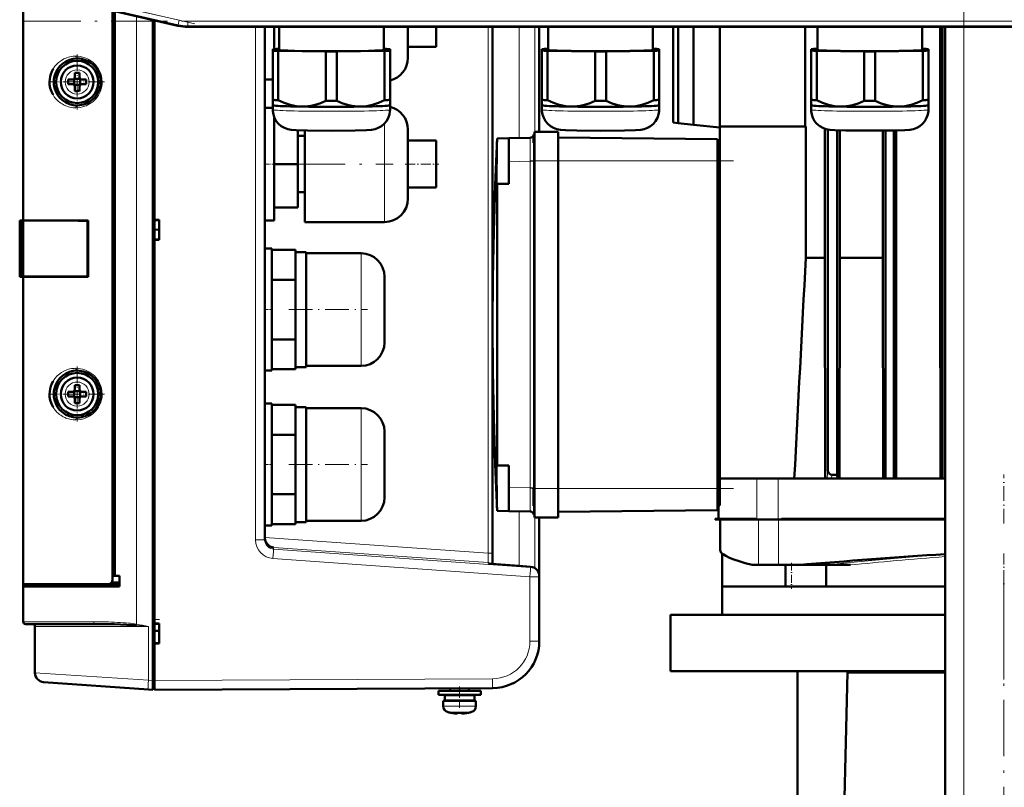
# Model space of a CAD drawing. Extents: x -1351 to 1763, y -1300 to 612.
# Tile 11 of 80: x -1277 to -1068, y 145 to 309. Entities that reach past the tile are written whole.
import ezdxf

# ---------------------------------------------------------------- set-up
doc = ezdxf.new("R2010")
doc.units = 0
doc.linetypes.add('DASHDOT', pattern=[18.5, 12, -3, 0.5, -3])

msp = doc.modelspace()

# ---------------------------------------------------------------- linework, layer by layer
at = {"color": 7, "linetype": 'DASHDOT', "lineweight": 18}
for p, q in [((-1076.13, -326), (-1076.13, 364.9)), ((-1240.06, 307.95), (-1277.32, 316.55)), ((-1276.37, 308.51), (-858.69, 308.51)), ((-1219.98, 278.08), (-1197.78, 278.08)), ((-1125.23, 278.78), (-1166.03, 278.78)), ((-1125.23, 208.98), (-1166.03, 208.98)), ((-1067.64, 189.88), (-1067.64, 168.28)), ((-1067.63, 182.42), (-1067.63, 34.34))]:
    msp.add_line(p, q, dxfattribs=at)
at = {"color": 7, "lineweight": 50}
for p, q in [((-1276.63, 266.08), (-1276.63, 315.5)), ((-1243.64, 307.56), (-1269.21, 313.47)), ((-1257.63, 310.79), (-1257.63, 190.43)), ((-1257.63, 189.54), (-1257.63, 310.79)), ((-1257.13, 310.68), (-1257.13, 190.41)), ((-1249.03, 168.1), (-1249.03, 308.81)), ((-1248.63, 308.72), (-1248.63, 266.23)), ((-893.5, 307.33), (-1241.56, 307.33)), ((-1225.13, 296.08), (-1225.13, 307.33)), ((-1225.13, 307.33), (-1225.13, 198.03)), ((-1223.13, 307.32), (-1223.13, 302.58)), ((-1222.1, 307.33), (-1222.1, 302.41)), ((-1199.8, 302.41), (-1199.8, 307.33)), ((-1194.63, 307.33), (-1194.63, 300.73)), ((-1188.63, 307.33), (-1188.63, 303.08)), ((-1176.63, 307.33), (-1176.63, 193.16)), ((-1176.63, 195.22), (-1176.63, 307.33)), ((-1166.63, 284.97), (-1166.63, 307.33)), ((-1164.73, 307.33), (-1164.73, 302.42)), ((-1142.43, 302.42), (-1142.43, 307.33)), ((-1138.13, 307.33), (-1138.13, 286.93)), ((-1137.07, 307.33), (-1137.07, 286.82)), ((-1133.8, 307.33), (-1133.8, 286.47)), ((-1128.13, 307.33), (-1128.13, 286.08)), ((-1110, 307.33), (-1110, 286.08)), ((-1107.35, 307.33), (-1107.35, 302.42)), ((-1085.05, 302.42), (-1085.05, 307.33)), ((-1081.19, 258.12), (-1081.19, 307.33)), ((-1080.7, 211.08), (-1080.7, 307.33)), ((-1080.13, -268.42), (-1080.13, 307.33)), ((-1223.45, 302.57), (-1223.45, 302.26)), ((-1223.45, 302.26), (-1223.45, 291.76)), ((-1222.1, 302.62), (-1222.26, 302.62)), ((-1222.26, 302.21), (-1212.14, 302.05)), ((-1222.26, 302.21), (-1222.26, 291.7)), ((-1209.76, 302.05), (-1199.64, 302.21)), ((-1199.64, 302.62), (-1199.8, 302.62)), ((-1199.64, 302.21), (-1199.64, 291.7)), ((-1198.45, 302.26), (-1198.45, 302.57)), ((-1198.45, 302.26), (-1198.45, 291.76)), ((-1194.63, 303.08), (-1188.63, 303.08)), ((-1166.08, 302.57), (-1166.08, 302.26)), ((-1166.08, 302.26), (-1166.08, 291.76)), ((-1164.73, 302.62), (-1164.89, 302.62)), ((-1164.89, 302.21), (-1154.76, 302.06)), ((-1164.89, 302.21), (-1164.89, 291.7)), ((-1152.39, 302.06), (-1142.26, 302.21)), ((-1142.26, 302.62), (-1142.43, 302.62)), ((-1142.26, 302.21), (-1142.26, 291.7)), ((-1141.08, 302.26), (-1141.08, 302.57)), ((-1141.08, 302.26), (-1141.08, 291.76)), ((-1108.7, 302.57), (-1108.7, 302.26)), ((-1108.7, 302.26), (-1108.7, 291.76)), ((-1107.35, 302.63), (-1107.52, 302.62)), ((-1107.52, 302.21), (-1097.39, 302.06)), ((-1107.52, 302.21), (-1107.52, 291.71)), ((-1095.02, 302.06), (-1084.89, 302.21)), ((-1084.89, 302.62), (-1085.05, 302.63)), ((-1084.89, 302.21), (-1084.89, 291.71)), ((-1083.7, 302.26), (-1083.7, 302.57)), ((-1083.7, 302.26), (-1083.7, 291.76)), ((-1265.13, 300.58), (-1265.08, 300.58)), ((-1212.14, 302.05), (-1212.14, 291.55)), ((-1209.76, 302.05), (-1209.76, 291.55)), ((-1154.76, 302.06), (-1154.76, 291.55)), ((-1152.39, 302.06), (-1152.39, 291.55)), ((-1097.39, 302.06), (-1097.39, 291.55)), ((-1095.02, 302.06), (-1095.02, 291.55)), ((-1261.85, 299.35), (-1261.76, 299.27)), ((-1269.99, 296.78), (-1269.98, 296.8)), ((-1266.13, 296.08), (-1267.05, 296.08)), ((-1265.77, 296.21), (-1265.78, 296.22)), ((-1264.5, 296.21), (-1265.77, 296.21)), ((-1265.77, 294.94), (-1265.77, 296.21)), ((-1265.63, 297.5), (-1265.63, 296.58)), ((-1264.63, 297.5), (-1264.63, 296.58)), ((-1264.49, 296.22), (-1264.5, 296.21)), ((-1264.5, 296.21), (-1264.5, 294.94)), ((-1264.13, 296.08), (-1263.21, 296.08)), ((-1223.45, 296.08), (-1225.13, 296.08)), ((-1266.13, 295.08), (-1267.05, 295.08)), ((-1265.77, 294.94), (-1265.78, 294.93)), ((-1264.5, 294.94), (-1265.77, 294.94)), ((-1265.63, 293.65), (-1265.63, 294.58)), ((-1264.63, 293.65), (-1264.63, 294.58)), ((-1264.5, 294.94), (-1264.49, 294.93)), ((-1263.21, 295.08), (-1264.13, 295.08)), ((-1261.76, 291.88), (-1261.84, 291.82)), ((-1223.45, 291.76), (-1223.45, 290.61)), ((-1198.45, 290.61), (-1198.45, 291.76)), ((-1166.08, 291.76), (-1166.08, 290.61)), ((-1141.08, 290.61), (-1141.08, 291.76)), ((-1108.7, 291.76), (-1108.7, 290.61)), ((-1083.7, 290.61), (-1083.7, 291.76)), ((-1265.07, 290.58), (-1265.13, 290.58)), ((-1225.13, 278.08), (-1225.13, 290.08)), ((-1223.45, 290.08), (-1225.13, 290.08)), ((-1223.45, 290.61), (-1223.45, 289.66)), ((-1223.45, 290.6), (-1223.45, 290.61)), ((-1198.46, 290.6), (-1198.45, 290.61)), ((-1198.45, 289.66), (-1198.45, 290.61)), ((-1166.08, 290.61), (-1166.08, 289.66)), ((-1166.07, 290.6), (-1166.08, 290.61)), ((-1141.08, 289.66), (-1141.08, 290.61)), ((-1141.08, 290.6), (-1141.08, 290.61)), ((-1108.7, 290.61), (-1108.7, 289.66)), ((-1108.7, 290.6), (-1108.7, 290.61)), ((-1083.71, 290.6), (-1083.7, 290.61)), ((-1083.7, 289.66), (-1083.7, 290.61)), ((-1223.13, 288.04), (-1223.13, 278.08)), ((-1223.13, 287.33), (-1222.75, 287.33)), ((-1194.63, 285.43), (-1194.63, 278.11)), ((-1137.07, 286.82), (-1138.13, 286.93)), ((-1133.8, 286.47), (-1137.07, 286.82)), ((-1128.13, 285.88), (-1133.8, 286.47)), ((-1128.13, 286.08), (-1109.82, 286.08)), ((-1128.13, 211.08), (-1128.13, 286.08)), ((-1109.82, 258.12), (-1109.82, 286.08)), ((-1105.78, 258.12), (-1105.78, 285.62)), ((-1105.11, 212.81), (-1105.11, 285.45)), ((-1218.13, 278.08), (-1218.13, 285.31)), ((-1216.63, 284.08), (-1218.13, 284.08)), ((-1216.63, 278.08), (-1216.63, 285.26)), ((-1175.64, 283.55), (-1173.13, 283.59)), ((-1175.64, 283.55), (-1175.64, 283.55)), ((-1175.64, 283.55), (-1175.64, 283.55)), ((-1173.13, 283.59), (-1168.6, 283.67)), ((-1173.13, 278.59), (-1173.13, 283.59)), ((-1167.88, 283.77), (-1167.88, 282.64)), ((-1167.63, 283.15), (-1167.63, 284.97)), ((-1167.63, 284.97), (-1162.63, 284.97)), ((-1162.63, 283.15), (-1162.63, 284.97)), ((-1128.63, 283.38), (-1162.63, 283.77)), ((-1128.63, 278.78), (-1128.63, 283.38)), ((-1103.18, 211.82), (-1103.18, 285.3)), ((-1102.6, 258.12), (-1102.6, 285.28)), ((-1093.41, 258.12), (-1093.41, 285.22)), ((-1092.87, 211.08), (-1092.87, 285.22)), ((-1091.07, 211.08), (-1091.07, 285.25)), ((-1090.58, 211.08), (-1090.58, 285.26)), ((-1194.63, 283.08), (-1188.63, 283.08)), ((-1188.63, 283.08), (-1188.63, 278.08)), ((-1167.63, 278.76), (-1167.63, 283.15)), ((-1162.63, 278.76), (-1162.63, 283.15)), ((-1128.13, 282.38), (-1128.63, 282.38)), ((-1225.13, 266.08), (-1225.13, 278.08)), ((-1218.13, 278.08), (-1223.13, 278.08)), ((-1223.13, 278.08), (-1223.13, 266.08)), ((-1218.13, 268.83), (-1218.13, 278.08)), ((-1216.63, 265.73), (-1216.63, 278.08)), ((-1194.63, 278.11), (-1194.63, 278.08)), ((-1194.63, 278.08), (-1194.63, 270.73)), ((-1188.63, 278.08), (-1188.63, 273.08)), ((-1173.13, 273.88), (-1173.13, 278.59)), ((-1167.63, 278.76), (-1167.63, 208.99)), ((-1162.63, 278.76), (-1162.63, 208.99)), ((-1128.63, 208.98), (-1128.63, 278.78)), ((-1194.63, 273.08), (-1188.63, 273.08)), ((-1175.64, 273.88), (-1175.79, 273.88)), ((-1175.64, 273.88), (-1173.13, 273.88)), ((-1216.63, 272.08), (-1218.13, 272.08)), ((-1223.13, 268.83), (-1218.13, 268.83)), ((-1277.38, 266.08), (-1277.37, 266.08)), ((-1277.38, 254.08), (-1277.38, 266.08)), ((-1277.38, 265.83), (-1277.38, 265.84)), ((-1277.38, 265.82), (-1277.38, 265.83)), ((-1277.37, 266.08), (-1277.33, 266.08)), ((-1277.37, 254.08), (-1277.37, 266.08)), ((-1277.13, 266.08), (-1277.33, 266.08)), ((-1277.13, 266.08), (-1277.13, 254.08)), ((-1276.63, 266.08), (-1277.13, 266.08)), ((-1262.76, 266.08), (-1276.63, 266.08)), ((-1276.33, 266.05), (-1276.63, 266.08)), ((-1276.63, 266.05), (-1276.63, 254.1)), ((-1276.56, 266.05), (-1276.63, 266.05)), ((-1276.43, 266.05), (-1276.56, 266.05)), ((-1276.43, 266.05), (-1276.08, 266.05)), ((-1276.26, 266.05), (-1276.33, 266.05)), ((-1275.53, 266.05), (-1276.08, 266.05)), ((-1274.68, 266.05), (-1275.53, 266.05)), ((-1269.58, 266.04), (-1272.84, 266.05)), ((-1262.76, 266.02), (-1262.91, 266.02)), ((-1262.91, 254.13), (-1262.91, 266.02)), ((-1262.76, 266.08), (-1262.76, 254.08)), ((-1248.63, 266.23), (-1247.63, 266.23)), ((-1248.63, 266.23), (-1248.63, 266.14)), ((-1248.63, 266.17), (-1248.63, 261.98)), ((-1248.63, 266.14), (-1247.63, 266.08)), ((-1248.63, 266.14), (-1248.63, 264.14)), ((-1247.63, 266.23), (-1247.63, 261.93)), ((-1223.13, 266.08), (-1225.13, 266.08)), ((-1216.63, 265.73), (-1199.63, 265.73)), ((-1248.63, 262.01), (-1248.63, 264.14)), ((-1247.63, 264.08), (-1248.63, 264.14)), ((-1247.63, 262.08), (-1248.63, 262.01)), ((-1248.63, 262.01), (-1248.63, 261.93)), ((-1248.63, 261.93), (-1248.63, 180.23)), ((-1247.63, 261.93), (-1248.63, 261.93)), ((-1225.13, 247.08), (-1225.13, 260.08)), ((-1225.13, 260.08), (-1223.63, 260.08)), ((-1223.63, 260.08), (-1223.63, 247.08)), ((-1218.63, 259.78), (-1223.63, 259.78)), ((-1218.63, 259.3), (-1218.63, 259.78)), ((-1216.33, 259.33), (-1218.63, 259.33)), ((-1218.63, 253.91), (-1218.63, 259.3)), ((-1216.33, 259.33), (-1216.33, 247.08)), ((-1204.63, 259.08), (-1216.33, 259.08)), ((-1109.82, 258.12), (-1105.78, 258.12)), ((-1105.78, 258.12), (-1105.69, 211.26)), ((-1102.68, 211.08), (-1102.6, 258.12)), ((-1102.6, 258.12), (-1093.41, 258.12)), ((-1093.33, 211.08), (-1093.41, 258.12)), ((-1081.13, 211.08), (-1081.19, 258.12)), ((-1277.38, 254.32), (-1277.38, 254.33)), ((-1277.38, 254.08), (-1277.37, 254.08)), ((-1277.37, 254.08), (-1277.33, 254.08)), ((-1277.36, 254.08), (-1277.33, 254.08)), ((-1277.13, 254.08), (-1277.33, 254.08)), ((-1277.13, 254.08), (-1276.63, 254.08)), ((-1276.63, 254.1), (-1276.56, 254.1)), ((-1276.63, 254.08), (-1276.33, 254.1)), ((-1262.76, 254.08), (-1276.63, 254.08)), ((-1276.63, 188.58), (-1276.63, 254.08)), ((-1276.56, 254.1), (-1276.44, 254.1)), ((-1276.43, 254.1), (-1276.08, 254.1)), ((-1276.08, 254.1), (-1275.53, 254.1)), ((-1269.48, 254.11), (-1266.15, 254.12)), ((-1262.91, 254.13), (-1262.76, 254.13)), ((-1199.63, 254.08), (-1199.63, 247.11)), ((-1223.63, 253.43), (-1218.63, 253.43)), ((-1218.63, 253.43), (-1218.63, 253.91)), ((-1218.63, 252.47), (-1218.63, 253.43)), ((-1218.63, 252.47), (-1218.63, 247.08)), ((-1225.13, 234.08), (-1225.13, 247.08)), ((-1223.63, 247.08), (-1223.63, 234.08)), ((-1218.63, 247.08), (-1218.63, 241.69)), ((-1216.33, 234.83), (-1216.33, 247.08)), ((-1199.63, 247.11), (-1199.63, 247.08)), ((-1199.63, 247.08), (-1199.63, 240.08)), ((-1218.63, 240.73), (-1218.63, 241.69)), ((-1223.63, 240.73), (-1218.63, 240.73)), ((-1218.63, 240.25), (-1218.63, 240.73)), ((-1218.63, 234.86), (-1218.63, 240.25)), ((-1216.33, 235.08), (-1204.63, 235.08)), ((-1265.13, 234.08), (-1265.08, 234.08)), ((-1223.63, 234.08), (-1225.13, 234.08)), ((-1223.63, 234.38), (-1218.63, 234.38)), ((-1218.63, 234.38), (-1218.63, 234.86)), ((-1218.63, 234.83), (-1216.33, 234.83)), ((-1265.63, 231), (-1265.63, 230.08)), ((-1264.63, 231), (-1264.63, 230.08)), ((-1261.85, 232.85), (-1261.76, 232.77)), ((-1269.99, 230.28), (-1269.98, 230.3)), ((-1266.13, 229.58), (-1267.05, 229.58)), ((-1265.77, 229.71), (-1265.78, 229.72)), ((-1264.5, 229.71), (-1265.77, 229.71)), ((-1265.77, 228.44), (-1265.77, 229.71)), ((-1264.49, 229.72), (-1264.5, 229.71)), ((-1264.5, 229.71), (-1264.5, 228.44)), ((-1264.13, 229.58), (-1263.21, 229.58)), ((-1266.13, 228.58), (-1267.05, 228.58)), ((-1265.77, 228.44), (-1265.78, 228.43)), ((-1264.5, 228.44), (-1265.77, 228.44)), ((-1265.63, 227.15), (-1265.63, 228.08)), ((-1264.63, 227.15), (-1264.63, 228.08)), ((-1264.5, 228.44), (-1264.49, 228.43)), ((-1263.21, 228.58), (-1264.13, 228.58)), ((-1225.13, 214.08), (-1225.13, 227.08)), ((-1225.13, 227.08), (-1223.63, 227.08)), ((-1223.63, 227.08), (-1223.63, 214.08)), ((-1218.63, 226.78), (-1223.63, 226.78)), ((-1218.63, 226.3), (-1218.63, 226.78)), ((-1261.76, 225.38), (-1261.84, 225.32)), ((-1216.33, 226.33), (-1218.63, 226.33)), ((-1218.63, 220.91), (-1218.63, 226.3)), ((-1216.33, 226.33), (-1216.33, 214.08)), ((-1204.63, 226.08), (-1216.33, 226.08)), ((-1265.07, 224.08), (-1265.13, 224.08)), ((-1223.63, 220.43), (-1218.63, 220.43)), ((-1218.63, 220.43), (-1218.63, 220.91)), ((-1218.63, 219.47), (-1218.63, 220.43)), ((-1199.63, 221.08), (-1199.63, 214.11)), ((-1218.63, 219.47), (-1218.63, 214.08)), ((-1225.13, 201.08), (-1225.13, 214.08)), ((-1223.63, 214.08), (-1223.63, 201.08)), ((-1218.63, 214.08), (-1218.63, 208.69)), ((-1216.33, 201.83), (-1216.33, 214.08)), ((-1199.63, 214.11), (-1199.63, 214.08)), ((-1199.63, 214.08), (-1199.63, 207.08)), ((-1175.79, 213.88), (-1175.64, 213.88)), ((-1173.13, 213.88), (-1175.64, 213.88)), ((-1173.13, 213.88), (-1173.13, 209.16)), ((-1128.13, 211.08), (-1128.13, 209.38)), ((-1128.13, 211.08), (-1123.3, 211.08)), ((-1120.24, 211.08), (-1123.3, 211.08)), ((-1115.76, 211.08), (-1120.24, 211.08)), ((-1105.3, 211.08), (-1115.76, 211.08)), ((-1105.24, 211.08), (-1105.3, 211.08)), ((-1105.2, 211.08), (-1105.24, 211.08)), ((-1104.99, 211.08), (-1105.2, 211.08)), ((-1104.67, 211.08), (-1104.99, 211.08)), ((-1104.38, 211.08), (-1104.67, 211.08)), ((-1103.08, 211.08), (-1104.38, 211.08)), ((-1103.18, 211.82), (-1103.08, 211.08)), ((-1103.08, 211.08), (-1103, 211.08)), ((-1093.14, 211.08), (-1103, 211.08)), ((-1092.87, 211.08), (-1093.14, 211.08)), ((-1091.07, 211.08), (-1092.87, 211.08)), ((-1091.07, 211.08), (-1090.82, 211.08)), ((-1081.02, 211.08), (-1090.82, 211.08)), ((-1080.7, 211.08), (-1081.02, 211.08)), ((-1080.7, 211.08), (-1080.13, 211.08)), ((-1218.63, 207.73), (-1218.63, 208.69)), ((-1173.13, 209.16), (-1173.13, 204.16)), ((-1167.88, 208.99), (-1167.88, 206.98)), ((-1167.63, 204.6), (-1167.63, 208.99)), ((-1162.63, 204.6), (-1162.63, 208.99)), ((-1128.63, 204.38), (-1128.63, 208.98)), ((-1128.13, 209.38), (-1128.13, 205.38)), ((-1223.63, 207.73), (-1218.63, 207.73)), ((-1218.63, 207.25), (-1218.63, 207.73)), ((-1218.63, 201.86), (-1218.63, 207.25)), ((-1167.88, 206.98), (-1167.88, 205.24)), ((-1175.64, 204.2), (-1173.13, 204.16)), ((-1175.64, 204.2), (-1175.64, 204.2)), ((-1173.13, 204.16), (-1168.6, 204.08)), ((-1167.63, 202.78), (-1167.63, 204.6)), ((-1162.63, 202.78), (-1162.63, 204.6)), ((-1128.63, 204.38), (-1162.63, 203.98)), ((-1128.13, 205.38), (-1128.63, 205.38)), ((-1128.45, 202.48), (-1128.45, 205.38)), ((-1218.63, 201.38), (-1218.63, 201.86)), ((-1218.63, 201.83), (-1216.33, 201.83)), ((-1216.33, 202.08), (-1204.63, 202.08)), ((-1167.63, 202.78), (-1162.63, 202.78)), ((-1166.63, 190.31), (-1166.63, 202.78)), ((-1129.17, 202.38), (-1129.13, 202.48)), ((-1129.01, 202.38), (-1129.17, 202.38)), ((-1129.13, 202.48), (-1128.97, 202.48)), ((-1129.01, 202.38), (-1128.96, 202.38)), ((-1128.97, 202.48), (-1128.93, 202.48)), ((-1128.96, 202.38), (-1128.89, 202.38)), ((-1128.93, 202.48), (-1128.86, 202.48)), ((-1128.89, 202.38), (-1128.75, 202.38)), ((-1128.86, 202.48), (-1128.74, 202.48)), ((-1128.75, 202.38), (-1127.61, 202.38)), ((-1127.78, 202.48), (-1128.74, 202.48)), ((-1128.08, 202.38), (-1127.92, 202.38)), ((-1128.08, 202.38), (-1128.08, 195.72)), ((-1127.92, 202.38), (-1125.13, 202.38)), ((-1127.78, 202.48), (-1127.03, 202.48)), ((-1127.61, 202.38), (-1126.14, 202.38)), ((-1127.03, 202.48), (-1126.11, 202.48)), ((-1126.14, 202.38), (-1121.93, 202.38)), ((-1126.11, 202.48), (-1121.91, 202.48)), ((-1122.68, 202.38), (-1119.91, 202.38)), ((-1121.93, 202.38), (-1120.47, 202.38)), ((-1121.91, 202.48), (-1120.5, 202.48)), ((-1120.47, 202.38), (-1120.5, 202.48)), ((-1120.24, 202.38), (-1120.47, 202.38)), ((-1115.76, 202.38), (-1120.24, 202.38)), ((-1119.9, 202.38), (-1119.91, 202.38)), ((-1119.9, 202.38), (-1115.62, 202.38)), ((-1115.1, 202.38), (-1115.76, 202.38)), ((-1115.1, 202.38), (-1112.59, 202.38)), ((-1115.03, 202.48), (-1112.58, 202.48)), ((-1112.59, 202.38), (-1096.62, 202.38)), ((-1112.58, 202.48), (-1096.61, 202.48)), ((-1080.13, 202.38), (-1100.81, 202.38)), ((-1096.62, 202.38), (-1088.2, 202.38)), ((-1096.61, 202.48), (-1091.75, 202.48)), ((-1091.75, 202.48), (-1086.88, 202.48)), ((-1088.2, 202.38), (-1080.13, 202.38)), ((-1080.13, 202.48), (-1086.88, 202.48)), ((-1223.63, 201.08), (-1225.13, 201.08)), ((-1223.63, 201.38), (-1218.63, 201.38)), ((-1176.63, 192.93), (-1176.63, 195.22)), ((-1128.06, 195.67), (-1128.08, 195.72)), ((-1128.05, 195.62), (-1128.06, 195.67)), ((-1176.63, 193.1), (-1176.63, 192.93)), ((-1127.63, 195.08), (-1127.63, 188.08)), ((-1168.49, 192.31), (-1170.93, 192.48)), ((-1121.26, 192.68), (-1119.91, 192.68)), ((-1119.9, 192.68), (-1119.91, 192.68)), ((-1119.9, 192.68), (-1115.62, 192.68)), ((-1115.62, 192.68), (-1111.56, 192.68)), ((-1114.17, 192.68), (-1114.17, 188.08)), ((-1111.56, 192.68), (-1105.28, 192.68)), ((-1105.5, 192.68), (-1105.5, 188.08)), ((-1105.28, 192.68), (-1105.09, 192.68)), ((-1105.09, 192.68), (-1104.67, 192.68)), ((-1104.67, 192.68), (-1103.26, 192.68)), ((-1103.26, 192.68), (-1100.32, 192.68)), ((-1257.63, 190.43), (-1257.13, 190.41)), ((-1256.13, 190.38), (-1257.63, 190.38)), ((-1257.13, 190.41), (-1256.13, 190.38)), ((-1256.13, 188.08), (-1256.13, 190.38)), ((-1166.63, 190.16), (-1166.63, 190.31)), ((-1166.63, 176.45), (-1166.63, 190.16)), ((-1276.63, 188.58), (-1276.63, 181.88)), ((-1276.63, 188.08), (-1276.63, 188.58)), ((-1258.58, 188.58), (-1276.63, 188.58)), ((-1276.63, 180.58), (-1276.63, 188.08)), ((-1276.63, 188.08), (-1256.13, 188.08)), ((-1276.33, 188.58), (-1276.33, 188.08)), ((-1276.33, 188.58), (-1276.17, 188.58)), ((-1258.57, 188.58), (-1256.13, 188.58)), ((-1127.64, 188.08), (-1080.13, 188.08)), ((-1127.64, 188.08), (-1127.64, 182.08)), ((-1114.17, 188.08), (-1114.18, 188.08)), ((-1138.64, 182.08), (-1080.13, 182.08)), ((-1138.64, 182.08), (-1138.64, 170.08)), ((-1261.39, 180.08), (-1276.13, 180.08)), ((-1274.13, 179.58), (-1274.13, 169.72)), ((-1248.63, 180.23), (-1247.63, 180.23)), ((-1248.63, 180.23), (-1248.63, 180.14)), ((-1248.63, 180.17), (-1248.63, 175.98)), ((-1248.63, 180.14), (-1247.63, 180.08)), ((-1248.63, 178.63), (-1247.63, 178.63)), ((-1248.63, 178.63), (-1247.63, 178.63)), ((-1248.63, 176.01), (-1248.63, 178.63)), ((-1247.63, 180.23), (-1247.63, 175.93)), ((-1247.63, 176.08), (-1248.63, 176.01)), ((-1248.63, 176.01), (-1248.63, 175.93)), ((-1247.63, 175.93), (-1248.63, 175.93)), ((-1248.63, 175.93), (-1248.63, 168.08)), ((-1138.64, 170.08), (-1080.13, 170.08)), ((-1111.63, 117.83), (-1111.63, 170.08)), ((-1100.96, 170.08), (-1100.96, 169.78)), ((-1249.03, 168.1), (-1249.03, 166.1)), ((-1100.96, 169.78), (-1103.43, 69.68)), ((-1100.96, 169.78), (-1080.13, 169.78)), ((-1249.95, 166.17), (-1272.27, 167.73)), ((-1249.03, 166.1), (-1249.95, 166.17)), ((-1248.63, 166.38), (-1249.03, 166.38)), ((-1176.58, 166.45), (-1248.63, 166.08)), ((-1183.63, 165.83), (-1188.13, 165.83)), ((-1188.13, 165.03), (-1188.13, 165.83)), ((-1185.63, 166.41), (-1185.63, 165.83)), ((-1183.63, 165.83), (-1179.13, 165.83)), ((-1181.63, 166.43), (-1181.63, 165.83)), ((-1181.63, 166.43), (-1181.63, 165.83)), ((-1179.13, 165.83), (-1179.13, 165.03)), ((-1179.13, 165.83), (-1179.13, 165.03)), ((-1183.63, 165.03), (-1188.13, 165.03)), ((-1183.63, 163.73), (-1187.13, 163.73)), ((-1187.13, 162.6), (-1187.13, 163.73)), ((-1183.63, 164.93), (-1186.78, 164.93)), ((-1186.78, 163.83), (-1186.78, 164.93)), ((-1183.63, 163.83), (-1186.78, 163.83)), ((-1185.63, 165.03), (-1185.63, 164.93)), ((-1185.63, 163.83), (-1185.63, 163.73)), ((-1183.63, 165.03), (-1179.13, 165.03)), ((-1183.63, 164.93), (-1180.48, 164.93)), ((-1183.63, 163.83), (-1180.48, 163.83)), ((-1183.63, 163.73), (-1180.13, 163.73)), ((-1181.63, 165.03), (-1181.63, 164.93)), ((-1181.63, 165.03), (-1181.63, 164.93)), ((-1181.63, 163.83), (-1181.63, 163.73)), ((-1181.63, 163.83), (-1181.63, 163.73)), ((-1180.48, 163.83), (-1180.48, 164.93)), ((-1180.48, 163.83), (-1180.48, 164.93)), ((-1180.13, 163.73), (-1180.13, 162.6)), ((-1180.13, 163.73), (-1180.13, 162.6)), ((-1185.56, 161.19), (-1185.55, 161.2)), ((-1184.18, 161.03), (-1184.15, 161.03)), ((-1184.13, 161.05), (-1184.13, 161.2)), ((-1183.13, 161.05), (-1183.13, 161.2)), ((-1182.7, 161.04), (-1182.86, 161.03)), ((-1182.7, 161.04), (-1182.86, 161.03)), ((-1181.71, 161.2), (-1181.7, 161.19))]:
    msp.add_line(p, q, dxfattribs=at)
at = {"color": 7, "lineweight": 18}
for p, q in [((-1243.6, 307.74), (-1274.23, 314.81)), ((-1243.38, 308.72), (-1274, 315.79)), ((-1252.45, 180.06), (-1252.45, 309.6)), ((-1243.6, 307.74), (-1243.38, 308.72)), ((-1241.56, 308.51), (-893.5, 308.51)), ((-1241.56, 307.51), (-1241.56, 308.51)), ((-1243.6, 307.74), (-1243.64, 307.56)), ((-1241.56, 307.51), (-893.5, 307.51)), ((-1241.56, 307.51), (-1241.56, 307.33)), ((-1227.12, 198.03), (-1227.12, 307.33)), ((-1199.63, 307.33), (-1199.63, 302.62)), ((-1177.56, 307.33), (-1177.56, 195.22)), ((-1170.95, 307.33), (-1170.95, 283.63)), ((-1167.58, 307.33), (-1167.58, 284.97)), ((-1076.13, -268.42), (-1076.13, 307.33)), ((-1265.11, 298.15), (-1265.13, 298.15)), ((-1267.7, 295.6), (-1267.7, 295.58)), ((-1262.56, 295.55), (-1262.56, 295.58)), ((-1265.16, 293.01), (-1265.13, 293.01)), ((-1199.63, 278.14), (-1199.63, 286.72)), ((-1167.88, 282.64), (-1167.88, 282.27)), ((-1199.63, 278.08), (-1199.63, 278.14)), ((-1199.63, 278.08), (-1199.63, 265.73)), ((-1173.13, 278.59), (-1168.6, 278.67)), ((-1168.6, 278.75), (-1168.6, 278.67)), ((-1168.6, 209.08), (-1168.6, 278.67)), ((-1167.87, 278.67), (-1168.6, 278.67)), ((-1167.88, 278.76), (-1167.88, 278.67)), ((-1167.63, 278.76), (-1167.88, 278.76)), ((-1167.87, 209.08), (-1167.87, 278.67)), ((-1167.63, 278.76), (-1162.63, 278.76)), ((-1128.63, 278.78), (-1162.63, 278.78)), ((-1128.13, 278.38), (-1128.63, 278.38)), ((-1277.33, 266.08), (-1277.33, 254.08)), ((-1204.63, 259.08), (-1204.63, 247.14)), ((-1204.63, 247.14), (-1204.63, 247.08)), ((-1204.63, 247.08), (-1204.63, 235.08)), ((-1265.11, 231.65), (-1265.13, 231.65)), ((-1267.7, 229.1), (-1267.7, 229.08)), ((-1262.56, 229.05), (-1262.56, 229.08)), ((-1265.16, 226.51), (-1265.13, 226.51)), ((-1204.63, 226.08), (-1204.63, 214.14)), ((-1204.63, 214.14), (-1204.63, 214.08)), ((-1204.63, 214.08), (-1204.63, 202.08)), ((-1105.11, 212.81), (-1105.31, 211.33)), ((-1120.24, 202.38), (-1120.24, 211.08)), ((-1115.76, 202.38), (-1115.76, 211.08)), ((-1105.36, 211.16), (-1105.69, 211.26)), ((-1104.27, 211.89), (-1104.38, 211.08)), ((-1173.13, 209.16), (-1168.6, 209.08)), ((-1168.6, 209.08), (-1168.6, 209.01)), ((-1167.87, 209.08), (-1168.6, 209.08)), ((-1167.88, 208.99), (-1167.63, 208.99)), ((-1167.87, 209.08), (-1167.87, 208.99)), ((-1167.63, 208.99), (-1162.63, 208.99)), ((-1128.63, 208.98), (-1162.63, 208.98)), ((-1128.13, 209.38), (-1128.63, 209.38)), ((-1170.95, 204.12), (-1170.95, 192.48)), ((-1167.88, 205.24), (-1167.88, 204.89)), ((-1167.58, 202.78), (-1167.58, 192.01)), ((-1129.01, 202.38), (-1128.97, 202.48)), ((-1128.75, 202.38), (-1128.74, 202.48)), ((-1126.14, 202.38), (-1126.11, 202.48)), ((-1121.93, 202.38), (-1121.91, 202.48)), ((-1119.91, 202.38), (-1119.91, 192.68)), ((-1119.9, 202.38), (-1119.9, 192.68)), ((-1115.62, 202.38), (-1115.62, 192.68)), ((-1112.59, 202.38), (-1112.58, 202.48)), ((-1096.62, 202.38), (-1096.61, 202.48)), ((-1225.13, 198.03), (-1227.12, 198.03)), ((-1225.13, 198.55), (-1177.56, 195.22)), ((-1223.27, 196.42), (-1177.56, 193.23)), ((-1223.27, 196.03), (-1223.27, 196.42)), ((-1168.49, 192.16), (-1223.27, 196.03)), ((-1177.56, 195.22), (-1177.55, 194.69)), ((-1176.63, 195.22), (-1177.56, 195.22)), ((-1168.62, 190.16), (-1223.4, 194.04)), ((-1177.56, 193.23), (-1177.56, 193.04)), ((-1170.93, 192.48), (-1168.49, 192.31)), ((-1168.49, 192.31), (-1168.49, 192.16)), ((-1117.96, 192.68), (-1117.95, 192.68)), ((-1100.32, 192.68), (-1100.3, 192.68)), ((-1168.62, 190.16), (-1168.62, 176.45)), ((-1166.63, 190.16), (-1168.62, 190.16)), ((-1261.6, 180.58), (-1276.63, 180.58)), ((-1274.13, 179.58), (-1249.95, 179.58)), ((-1249.95, 179.58), (-1249.95, 168.16)), ((-1166.63, 176.45), (-1168.62, 176.45)), ((-1274.13, 169.72), (-1249.95, 168.16)), ((-1249.95, 168.16), (-1249.03, 168.1)), ((-1248.63, 168.07), (-1249.03, 168.07)), ((-1176.58, 168.45), (-1248.63, 168.08)), ((-1187.13, 162.6), (-1183.63, 162.6)), ((-1183.6, 162.6), (-1183.63, 162.6)), ((-1180.13, 162.6), (-1183.6, 162.6)), ((-1183.63, 161.35), (-1186.2, 161.35)), ((-1183.61, 161.35), (-1183.63, 161.35)), ((-1181.06, 161.35), (-1183.61, 161.35))]:
    msp.add_line(p, q, dxfattribs=at)
at = {"color": 7, "linetype": 'DASHDOT', "lineweight": 18, "ltscale": 0.2925}
for p, q in [((-1265.13, 301.43), (-1265.13, 289.73)), ((-1265.13, 234.93), (-1265.13, 223.23))]:
    msp.add_line(p, q, dxfattribs=at)
at = {"color": 7, "linetype": 'DASHDOT', "lineweight": 18, "ltscale": 0.292499}
for p, q in [((-1259.28, 295.58), (-1270.98, 295.58)), ((-1259.28, 229.08), (-1270.98, 229.08))]:
    msp.add_line(p, q, dxfattribs=at)
at = {"color": 7, "linetype": 'DASHDOT', "lineweight": 18, "ltscale": 0.060016}
msp.add_line((-1222.93, 278.08), (-1225.33, 278.08), dxfattribs=at)
at = {"color": 7, "linetype": 'DASHDOT', "lineweight": 18, "ltscale": 0.179999}
msp.add_line((-1195.23, 278.08), (-1188.03, 278.08), dxfattribs=at)
at = {"color": 7, "linetype": 'DASHDOT', "lineweight": 18, "ltscale": 0.15}
for p, q in [((-1168.13, 278.76), (-1162.13, 278.76)), ((-1168.13, 208.99), (-1162.13, 208.99))]:
    msp.add_line(p, q, dxfattribs=at)
at = {"color": 7, "linetype": 'DASHDOT', "lineweight": 18, "ltscale": 0.045013}
for p, q in [((-1223.48, 247.08), (-1225.28, 247.08)), ((-1223.48, 214.08), (-1225.28, 214.08))]:
    msp.add_line(p, q, dxfattribs=at)
at = {"color": 7, "linetype": 'DASHDOT', "lineweight": 18, "ltscale": 0.420001}
for p, q in [((-1220.03, 247.08), (-1203.23, 247.08)), ((-1220.03, 214.08), (-1203.23, 214.08))]:
    msp.add_line(p, q, dxfattribs=at)
at = {"color": 7, "linetype": 'DASHDOT', "lineweight": 18, "ltscale": 0.261}
msp.add_line((-1067.63, 201.51), (-1067.63, 211.95), dxfattribs=at)
at = {"color": 7, "linetype": 'DASHDOT', "lineweight": 18, "ltscale": 0.138015}
msp.add_line((-1112.89, 193.14), (-1112.89, 187.62), dxfattribs=at)
at = {"color": 7, "linetype": 'DASHDOT', "lineweight": 18, "ltscale": 0.19137}
msp.add_line((-1067.63, 195.09), (-1067.63, 187.44), dxfattribs=at)
at = {"color": 7, "linetype": 'DASHDOT', "lineweight": 18, "ltscale": 0.029999}
msp.add_line((-1248.73, 181.08), (-1247.53, 181.08), dxfattribs=at)
at = {"color": 7, "linetype": 'DASHDOT', "lineweight": 18, "ltscale": 0.012015}
msp.add_line((-1248.59, 168.07), (-1249.07, 168.07), dxfattribs=at)
at = {"color": 7, "linetype": 'DASHDOT', "lineweight": 18, "ltscale": 0.114581}
msp.add_line((-1183.63, 162.22), (-1183.63, 166.8), dxfattribs=at)
at = {"color": 7, "linetype": 'DASHDOT', "lineweight": 18, "ltscale": 0.000760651}
msp.add_line((-1184.63, 161.05), (-1184.63, 161.02), dxfattribs=at)
at = {"color": 7, "linetype": 'DASHDOT', "lineweight": 18, "ltscale": 0.000956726}
msp.add_line((-1182.63, 161.05), (-1182.63, 161.01), dxfattribs=at)
at = {"color": 7, "lineweight": 18}
for points in [[(-1270.27, 298.34), (-1269.88, 298.91), (-1269.4, 299.45), (-1269.13, 299.7), (-1268.5, 300.17), (-1267.96, 300.48), (-1267.32, 300.75)], [(-1261.8, 299.78), (-1261.46, 299.47), (-1261.13, 299.12), (-1260.84, 298.76), (-1260.59, 298.37), (-1260.35, 297.94), (-1260.16, 297.5), (-1259.97, 296.87), (-1259.85, 296.22), (-1259.81, 295.57), (-1259.83, 295.07), (-1259.9, 294.58), (-1260.01, 294.11), (-1260.17, 293.64), (-1260.36, 293.19), (-1260.6, 292.77), (-1260.86, 292.37), (-1261.16, 291.99), (-1261.8, 291.37)], [(-1261.8, 291.37), (-1262.49, 290.89), (-1263.22, 290.52), (-1263.97, 290.26), (-1264.52, 290.15), (-1265.42, 290.08)], [(-1168.6, 283.67), (-1168.6, 283.67), (-1168.61, 283.6), (-1168.61, 283.12), (-1168.6, 278.75)], [(-1270.27, 231.84), (-1269.88, 232.41), (-1269.4, 232.95), (-1269.13, 233.2), (-1268.5, 233.67), (-1267.96, 233.98), (-1267.32, 234.25)], [(-1261.8, 233.28), (-1261.46, 232.97), (-1261.13, 232.62), (-1260.84, 232.26), (-1260.59, 231.87), (-1260.35, 231.44), (-1260.16, 231), (-1259.97, 230.37), (-1259.85, 229.72), (-1259.81, 229.07), (-1259.83, 228.57), (-1259.9, 228.08), (-1260.01, 227.61), (-1260.17, 227.14), (-1260.36, 226.69), (-1260.6, 226.27), (-1260.86, 225.87), (-1261.16, 225.49), (-1261.8, 224.87)], [(-1261.8, 224.87), (-1262.49, 224.39), (-1263.22, 224.02), (-1263.97, 223.76), (-1264.52, 223.65), (-1265.42, 223.58)], [(-1105.31, 211.33), (-1105.31, 211.34), (-1105.31, 211.34), (-1105.32, 211.34), (-1105.32, 211.34), (-1105.32, 211.34), (-1105.32, 211.33), (-1105.33, 211.28), (-1105.35, 211.2), (-1105.35, 211.16)], [(-1168.6, 209.01), (-1168.61, 205.02), (-1168.61, 204.1), (-1168.6, 204.08), (-1168.6, 204.08)], [(-1167.88, 204.89), (-1167.88, 203.59), (-1167.88, 203.58)], [(-1177.54, 193.32), (-1177.55, 193.24), (-1177.56, 193.23), (-1177.56, 193.23), (-1177.56, 193.23)], [(-1177.55, 194.69), (-1177.53, 193.72), (-1177.54, 193.32)], [(-1177.56, 193.04), (-1177.56, 193.04), (-1177.56, 193.04), (-1177.53, 193.03), (-1177.33, 193), (-1174.61, 192.76), (-1170.93, 192.48)], [(-1261.39, 180.08), (-1261.43, 180.08), (-1261.5, 180.15), (-1261.54, 180.22)], [(-1176.58, 166.45), (-1176.58, 166.46), (-1176.58, 166.47), (-1176.58, 166.57), (-1176.58, 168.45)]]:
    msp.add_lwpolyline(points, dxfattribs=at)
at = {"color": 7, "lineweight": 50}
for points in [[(-1270.27, 292.81), (-1270.62, 293.52), (-1270.86, 294.26), (-1271, 295.01), (-1271.02, 295.58), (-1270.99, 296.15), (-1270.91, 296.72), (-1270.75, 297.27), (-1270.54, 297.81), (-1270.27, 298.34)], [(-1217.2, 290.33), (-1217.82, 290.36), (-1218.44, 290.43), (-1219.1, 290.54), (-1219.75, 290.71), (-1221.01, 291.13), (-1222.26, 291.7)], [(-1199.64, 291.7), (-1200.9, 291.13), (-1202.16, 290.71), (-1202.81, 290.54), (-1203.46, 290.43), (-1204.08, 290.36), (-1204.7, 290.33)], [(-1159.83, 290.33), (-1160.45, 290.36), (-1161.07, 290.43), (-1161.72, 290.55), (-1162.37, 290.71), (-1163.63, 291.13), (-1164.89, 291.7)], [(-1142.26, 291.7), (-1143.52, 291.13), (-1144.78, 290.71), (-1145.43, 290.55), (-1146.09, 290.43), (-1146.7, 290.36), (-1147.33, 290.33)], [(-1102.45, 290.33), (-1103.08, 290.36), (-1103.7, 290.43), (-1104.35, 290.55), (-1105, 290.71), (-1106.26, 291.14), (-1107.52, 291.71)], [(-1084.89, 291.71), (-1086.15, 291.14), (-1087.41, 290.71), (-1088.06, 290.55), (-1088.71, 290.43), (-1089.33, 290.36), (-1089.95, 290.33)], [(-1210.95, 285.2), (-1216.03, 285.25), (-1218.42, 285.32), (-1219.5, 285.4), (-1220.26, 285.54), (-1220.96, 285.79), (-1221.62, 286.17), (-1222.2, 286.65), (-1222.69, 287.24), (-1223.07, 287.89), (-1223.32, 288.61), (-1223.44, 289.36), (-1223.45, 289.66)], [(-1212.14, 291.55), (-1213.4, 291.02), (-1214.66, 290.63), (-1215.3, 290.49), (-1215.95, 290.39), (-1216.58, 290.34), (-1217.2, 290.33)], [(-1210.95, 285.2), (-1205.88, 285.25), (-1203.48, 285.32), (-1202.4, 285.4), (-1201.64, 285.54), (-1200.95, 285.79), (-1200.28, 286.17), (-1199.7, 286.65), (-1199.21, 287.24), (-1198.83, 287.89), (-1198.58, 288.61), (-1198.46, 289.36), (-1198.45, 289.66)], [(-1204.7, 290.33), (-1205.33, 290.34), (-1205.95, 290.39), (-1206.6, 290.49), (-1207.25, 290.63), (-1208.51, 291.02), (-1209.76, 291.55)], [(-1153.58, 285.2), (-1158.65, 285.25), (-1161.05, 285.32), (-1162.12, 285.4), (-1162.89, 285.54), (-1163.58, 285.79), (-1164.25, 286.17), (-1164.83, 286.66), (-1165.32, 287.24), (-1165.69, 287.9), (-1165.95, 288.61), (-1166.07, 289.36), (-1166.08, 289.66)], [(-1154.76, 291.55), (-1156.02, 291.02), (-1157.28, 290.63), (-1157.93, 290.49), (-1158.58, 290.39), (-1159.2, 290.34), (-1159.83, 290.33)], [(-1153.58, 285.2), (-1148.5, 285.25), (-1146.1, 285.32), (-1145.03, 285.4), (-1144.27, 285.54), (-1143.57, 285.79), (-1142.91, 286.17), (-1142.32, 286.66), (-1141.84, 287.24), (-1141.46, 287.9), (-1141.21, 288.61), (-1141.09, 289.36), (-1141.08, 289.66)], [(-1147.33, 290.33), (-1147.95, 290.34), (-1148.57, 290.39), (-1149.22, 290.49), (-1149.87, 290.63), (-1151.13, 291.02), (-1152.39, 291.55)], [(-1096.2, 285.21), (-1101.28, 285.25), (-1103.68, 285.32), (-1104.75, 285.4), (-1105.51, 285.54), (-1106.21, 285.79), (-1106.87, 286.17), (-1107.46, 286.66), (-1107.95, 287.24), (-1108.32, 287.9), (-1108.57, 288.61), (-1108.69, 289.36), (-1108.7, 289.66)], [(-1097.39, 291.55), (-1098.65, 291.02), (-1099.91, 290.63), (-1100.56, 290.49), (-1101.21, 290.39), (-1101.83, 290.34), (-1102.45, 290.33)], [(-1096.2, 285.21), (-1091.13, 285.25), (-1088.73, 285.32), (-1087.66, 285.4), (-1086.89, 285.54), (-1086.2, 285.79), (-1085.53, 286.17), (-1084.95, 286.66), (-1084.46, 287.24), (-1084.09, 287.9), (-1083.84, 288.61), (-1083.71, 289.36), (-1083.7, 289.66)], [(-1089.95, 290.33), (-1090.58, 290.34), (-1091.2, 290.39), (-1091.85, 290.49), (-1092.5, 290.63), (-1093.76, 291.02), (-1095.02, 291.55)], [(-1175.64, 283.55), (-1176.03, 273.63), (-1176.35, 263.71), (-1176.56, 253.79), (-1176.63, 243.88), (-1176.56, 233.96), (-1176.35, 224.04), (-1176.03, 214.12), (-1175.64, 204.2)], [(-1262.76, 266.02), (-1274.76, 266.05), (-1276.08, 266.05)], [(-1276.08, 254.1), (-1270.77, 254.11), (-1262.76, 254.13)], [(-1270.27, 226.31), (-1270.62, 227.02), (-1270.86, 227.76), (-1271, 228.51), (-1271.02, 229.08), (-1270.99, 229.65), (-1270.91, 230.22), (-1270.75, 230.77), (-1270.54, 231.31), (-1270.27, 231.84)], [(-1104.27, 211.89), (-1104.54, 211.95), (-1104.77, 212.09), (-1104.95, 212.3), (-1105.07, 212.54), (-1105.11, 212.81)], [(-1224.38, 196.87), (-1224.66, 197.15), (-1224.88, 197.48), (-1225.04, 197.87), (-1225.11, 198.15), (-1225.13, 198.44)], [(-1170.93, 192.48), (-1175.85, 192.86), (-1177.41, 193.01)], [(-1258.58, 188.58), (-1258.36, 188.6), (-1258.15, 188.68), (-1257.96, 188.8), (-1257.81, 188.97), (-1257.7, 189.18), (-1257.63, 189.54)], [(-1261.39, 180.08), (-1257.23, 180.04), (-1254.51, 179.95), (-1252.48, 179.82)], [(-1184.63, 161.05), (-1184.44, 161.03), (-1184.2, 161.03), (-1184.15, 161.03), (-1184.14, 161.04), (-1184.13, 161.04), (-1184.13, 161.04), (-1184.13, 161.05)], [(-1184.63, 161.05), (-1184.44, 161.03), (-1184.2, 161.03), (-1184.15, 161.03), (-1184.14, 161.04), (-1184.13, 161.04), (-1184.13, 161.04), (-1184.13, 161.05)], [(-1183.05, 161.02), (-1183.11, 161.03), (-1183.12, 161.04), (-1183.13, 161.04), (-1183.13, 161.04), (-1183.13, 161.05)], [(-1182.63, 161.05), (-1182.96, 161.02), (-1183.08, 161.03), (-1183.11, 161.03), (-1183.13, 161.04), (-1183.13, 161.04), (-1183.13, 161.04), (-1183.13, 161.05)], [(-1183.08, 161.03), (-1183.12, 161.04), (-1183.13, 161.04), (-1183.13, 161.04), (-1183.13, 161.05), (-1183.13, 161.05)], [(-1182.63, 161.05), (-1182.96, 161.02), (-1183.08, 161.03), (-1183.11, 161.03), (-1183.13, 161.04), (-1183.13, 161.04), (-1183.13, 161.04), (-1183.13, 161.05)]]:
    msp.add_lwpolyline(points, dxfattribs=at)
for centre in [(-1265.13, 295.58), (-1265.13, 229.08)]:
    msp.add_circle(centre, 4.5, dxfattribs=at)
at = {"color": 7, "lineweight": 18}
for centre, radius, start, end in [((-1241.56, 316.56), 8.05, 256.9878, 270.0122), ((-1241.56, 316.58), 9.06, 257.0008, 269.9996), ((-1265.42, 295.38), 5.7, 95.8583, 109.4357), ((-1265.47, 296.32), 4.75, 89.3638, 96.4339), ((-1264.57, 301.08), 0.851, 179.8972, 191.0209), ((-1265.41, 295.39), 5.68, 50.5803, 90.0619), ((-1265.13, 295.58), 2.57, 90, 179.4706), ((-1265.13, 295.58), 2.57, 0, 89.4706), ((-1265.13, 295.58), 2.57, 180, 269.4706), ((-1265.13, 295.58), 2.57, 270, 359.4706), ((-1265.63, 295.53), 5.37, 210.4158, 229.7387), ((-1265.54, 295.56), 5.45, 229.2293, 242.0918), ((-1265.56, 295.44), 5.33, 241.6531, 250.8184), ((-1265.42, 295.77), 5.7, 250.5611, 264.147), ((-1265.47, 294.83), 4.76, 263.5648, 270.6311), ((-1264.57, 290.08), 0.851, 168.9838, 180.1015), ((-1168.62, 284.47), 0.8, 271.0178, 338.306), ((-309.25, 282.17), 858.63, 179.99292, 180.22725), ((-1168.65, 305.54), 26.79, 270.1045, 271.6643), ((-1265.42, 228.88), 5.7, 95.8583, 109.4357), ((-1265.47, 229.82), 4.75, 89.3638, 96.4339), ((-1265.41, 228.89), 5.68, 50.5803, 90.0619), ((-1264.57, 234.58), 0.851, 179.8972, 191.0209), ((-1265.13, 229.08), 2.57, 90, 179.4706), ((-1265.13, 229.08), 2.57, 0, 89.4706), ((-1265.13, 229.08), 2.57, 180, 269.4706), ((-1265.13, 229.08), 2.57, 270, 359.4706), ((-1265.63, 229.03), 5.37, 210.4158, 229.7387), ((-1265.54, 229.06), 5.45, 229.2293, 242.0918), ((-1265.56, 228.94), 5.33, 241.6531, 250.8184), ((-1265.42, 229.27), 5.7, 250.5611, 264.147), ((-1265.47, 228.33), 4.76, 263.5648, 270.6311), ((-1264.57, 223.58), 0.851, 168.9838, 180.1015), ((-1104.56, 211.51), 0.772, 193.2875, 213.8312), ((-1168.65, 182.22), 26.79, 88.3359, 89.8958), ((-1168.62, 203.28), 0.8, 21.694, 88.9822), ((-1126.35, 204.66), 2.6, 236.7953, 241.059), ((-1102.73, 402.15), 200.3, 274.1609, 274.5381), ((-1223.12, 198.03), 4, 180.019, 265.9289), ((-1223.13, 198.03), 2, 179.9999, 192.9425), ((-1223.13, 198.03), 2, 192.937, 265.9528), ((-1168.63, 190.31), 2, 0.0044, 85.9284), ((-1168.63, 190.16), 2, 0.0024, 85.9529), ((-1261.38, 85.94), 94.64, 87.052, 90.1342), ((-1260.65, 180.56), 0.95, 178.7942, 200.588), ((-1259.42, 124.31), 56.21, 84.6558, 87.0383), ((-1256.1, 158.41), 21.96, 80.4163, 84.9894), ((-1246.11, 178.92), 6.43, 169.8305, 171.9967), ((-1278.57, -108.95), 289.95, 84.3338, 84.8376), ((-1276.17, 50.08), 132.13, 78.5523, 79.6562), ((-1176.62, 176.45), 8, 270.2986, 0.0015)]:
    msp.add_arc(centre, radius, start, end, dxfattribs=at)
at = {"color": 7, "lineweight": 50}
for centre, radius, start, end in [((-1241.56, 316.58), 9.25, 257.0008, 269.9996), ((-1241.56, 316.58), 9.25, 257.0008, 269.9996), ((-1265.13, 295.58), 5, 90, 165.8165), ((-1265.13, 295.58), 5, 48.9222, 89.4577), ((-1199.63, 300.73), 5, 283.6602, 360), ((-1265.13, 295.58), 3.5, 90, 360), ((-1265.13, 295.58), 3.5, 360, 90), ((-1265.13, 295.58), 5, 312.3876, 47.6213), ((-1265.14, 295.58), 4.99, 166.1188, 180.0123), ((-1249.93, 295.58), 17.13, 178.3286, 181.6729), ((-1266.13, 296.58), 0.5, 270, 360), ((-1265.13, 280.37), 17.14, 89.9996, 91.6715), ((-1265.13, 280.41), 17.1, 88.3267, 90.0022), ((-1264.13, 296.58), 0.5, 180, 270), ((-1280.3, 295.58), 17.1, 359.9978, 1.6733), ((-1265.12, 295.58), 5.01, 180.0085, 194.198), ((-1265.13, 295.58), 5, 194.2104, 270), ((-1266.13, 294.58), 0.5, 0, 90), ((-1264.13, 294.58), 0.5, 90, 180), ((-1280.3, 295.58), 17.1, 358.3267, 0.0022), ((-1265.13, 310.78), 17.14, 268.3285, 270.0004), ((-1265.13, 310.75), 17.1, 269.9978, 271.6733), ((-1265.13, 295.58), 5, 270.6772, 311.2128), ((-1199.63, 285.43), 5, 0, 76.3398), ((2811.55, 215.17), 3987.77, 179.0175, 179.15649), ((-1168.62, 284.47), 0.8, 271, 338.294), ((-1158.32, 283.81), 9.56, 177.8242, 180.2818), ((-1167.13, 283.88), 0.8, 128.6822, 158.3192), ((80638.19, 243.88), 81813.83, 179.9789953, 180.0210047), ((-1199.63, 270.73), 5, 270, 0), ((-1278.35, -4075.19), 4341.24, 89.79613, 89.9747), ((-1273.64, -2316.72), 2582.76, 89.75865, 89.88697), ((-1204.63, 254.08), 5, 0, 90), ((35548.03, -1673.91), 36708.74, 176.983042, 177.056576), ((-1278.35, 4593.16), 4339.05, 270.02526, 270.20392), ((-1204.63, 240.08), 5, 270, 360), ((-1265.13, 229.08), 5, 90, 165.8165), ((-1265.13, 229.08), 5, 48.9222, 89.4577), ((-1265.13, 229.08), 3.5, 90, 360), ((-1265.13, 213.87), 17.14, 89.9996, 91.6715), ((-1265.13, 229.08), 3.5, 360, 90), ((-1265.13, 213.91), 17.1, 88.3267, 90.0022), ((-1265.13, 229.08), 5, 312.3876, 47.6213), ((-1265.14, 229.08), 4.99, 166.1187, 180.0031), ((-1265.12, 229.08), 5.01, 179.9992, 194.198), ((-1249.93, 229.08), 17.13, 178.3286, 181.6729), ((-1266.13, 230.08), 0.5, 270, 360), ((-1264.13, 230.08), 0.5, 180, 270), ((-1280.3, 229.08), 17.1, 359.9978, 1.6733), ((-1280.3, 229.08), 17.1, 358.3267, 0.0022), ((-1265.13, 229.08), 5, 194.2104, 270), ((-1266.13, 228.08), 0.5, 0, 90), ((-1265.13, 244.28), 17.14, 268.3285, 270.0004), ((-1265.13, 244.25), 17.1, 269.9978, 271.6733), ((-1264.13, 228.08), 0.5, 90, 180), ((-1265.13, 229.08), 5, 270.6772, 311.2128), ((-1204.63, 221.08), 5, 0, 90), ((2811.55, 272.58), 3987.77, 180.84351, 180.9825), ((-1105.89, 211.26), 0.197, 293.9012, 359.7461), ((-1105.8, 211.33), 0.478, 327.7517, 346.4343), ((-1105.85, 211.35), 0.543, 329.2877, 357.3503), ((-1065.27, 809.91), 599.28, 266.26835, 266.37326), ((-1204.63, 207.08), 5, 270, 360), ((-1168.62, 203.28), 0.8, 21.706, 89), ((-1167.13, 203.87), 0.8, 201.6808, 231.3178), ((-1113.66, 201.43), 1.73, 142.4773, 146.5549), ((-1223.1, 198.44), 2.03, 180.0999, 230.9395), ((-1223.09, 198.46), 2.05, 230.8485, 264.7818), ((-931.51, -2021.12), 2221.1, 93.83679, 94.64982), ((-1168.63, 190.31), 2, 0.0034, 85.908), ((-1266.64, 542.62), 353.83, 271.4214, 271.7013), ((-1276.13, 180.58), 0.5, 180, 270), ((-1274.63, 179.58), 0.5, 0, 89.9991), ((-1176.63, 176.45), 10, 270.3, 360), ((-1272.13, 169.72), 2, 180, 266), ((-1176.57, 176.32), 9.85, 294.1457, 297.6733), ((-1185.83, 162.6), 1.3, 180, 253.3985), ((-1181.43, 162.6), 1.3, 286.6016, 360), ((-1181.43, 162.6), 1.3, 286.6016, 360), ((-1183.63, 169.98), 9, 253.3985, 257.6222), ((-1183.63, 169.98), 9, 253.3985, 257.6222), ((-1183.63, 169.98), 8.99, 257.6508, 263.6103), ((-1183.63, 169.98), 8.99, 257.6503, 263.6107), ((-1183.63, 169.98), 8.99, 257.6508, 263.6103), ((-1183.63, 169.98), 8.99, 257.6503, 263.6107), ((-1184.2, 164.83), 3.8, 263.4188, 267.7154), ((-1184.2, 164.83), 3.8, 263.4188, 267.7154), ((-1183.63, 171.09), 9.9, 267.106, 272.8938), ((-1183.63, 171.09), 9.9, 267.1058, 272.8956), ((-1183.63, 171.09), 9.9, 267.106, 272.8938), ((-1183.63, 171.09), 9.9, 267.1058, 272.8956), ((-1183.63, 169.98), 8.99, 276.3893, 282.3497), ((-1183.63, 169.98), 8.99, 276.3893, 282.3497), ((-1183.63, 169.98), 8.99, 276.3893, 282.3497), ((-1183.63, 169.98), 8.99, 276.3893, 282.3497), ((-1183.63, 169.98), 9, 282.3778, 286.6016), ((-1183.63, 169.98), 9, 282.3778, 286.6016)]:
    msp.add_arc(centre, radius, start, end, dxfattribs=at)
for centre, major_axis, ratio, start_param, end_param in [((-1210.95, 302.41), (13.8, 0), 0.026177, 2.531934, 2.704054), ((-1210.95, 302.41), (13.8, 0), 0.026177, 3.579132, 3.751251), ((-1210.95, 302.41), (11.15, 0), 0.026177, 3.141593, 6.283185), ((-1210.95, 302.41), (13.8, 0), 0.026177, 0.437539, 0.609658), ((-1210.95, 302.41), (13.8, 0), 0.026177, 5.673527, 5.845646), ((-1153.58, 302.42), (13.8, 0), 0.026177, 2.531934, 2.704054), ((-1153.58, 302.42), (13.8, 0), 0.026177, 3.579132, 3.751251), ((-1153.58, 302.42), (11.15, 0), 0.026177, 3.141593, 6.283185), ((-1153.58, 302.42), (13.8, 0), 0.026177, 0.437539, 0.609658), ((-1153.58, 302.42), (13.8, 0), 0.026177, 5.673527, 5.845646), ((-1096.2, 302.42), (13.8, 0), 0.026177, 2.531934, 2.704054), ((-1096.2, 302.42), (13.8, 0), 0.026177, 3.579132, 3.751251), ((-1096.2, 302.42), (11.15, 0), 0.026177, 3.141593, 6.283185), ((-1096.2, 302.42), (13.8, 0), 0.026177, 0.437539, 0.609658), ((-1096.2, 302.42), (13.8, 0), 0.026177, 5.673527, 5.845646), ((-1210.95, 302.41), (13.8, 0), 0.026177, 4.626329, 4.798449), ((-1153.58, 302.42), (13.8, 0), 0.026177, 4.626329, 4.798449), ((-1096.2, 302.42), (13.8, 0), 0.026177, 4.626329, 4.798449), ((-1210.95, 291.91), (-13.8, 0), 0.026177, 0.437539, 0.609658), ((-1210.95, 291.91), (-13.8, 0), 0.026177, 2.531934, 2.704054), ((-1153.58, 291.91), (-13.8, 0), 0.026177, 0.437539, 0.609658), ((-1153.58, 291.91), (-13.8, 0), 0.026177, 2.531934, 2.704054), ((-1096.2, 291.91), (-13.8, 0), 0.026177, 0.437539, 0.609658), ((-1096.2, 291.91), (-13.8, 0), 0.026177, 2.531934, 2.704054), ((-1210.95, 290.61), (12.5, 0), 0.026177, 3.167782, 6.256996), ((-1210.95, 291.91), (-13.8, 0), 0.026177, 1.484737, 1.656856), ((-1153.58, 290.61), (12.5, 0), 0.026177, 3.167782, 6.256996), ((-1153.58, 291.91), (-13.8, 0), 0.026177, 1.484737, 1.656856), ((-1096.2, 290.61), (12.5, 0), 0.026177, 3.167782, 6.256996), ((-1096.2, 291.91), (-13.8, 0), 0.026177, 1.484737, 1.656856), ((-982.76, 186.83), (145.32, -9.02), 0.061552, 3.166646, 3.452939), ((-1248.64, 168.08), (0.01, -2), 0.005236, 0, 1.570769)]:
    msp.add_ellipse(centre, major_axis=major_axis, ratio=ratio, start_param=start_param, end_param=end_param, dxfattribs=at)
at = {"color": 7, "lineweight": 18}
for centre, major_axis, ratio, start_param, end_param in [((-1265.13, 301.08), (0, -0.5), 0.568672, 5.046404, 6.2835), ((-1265.13, 290.08), (0, -0.5), 0.568669, 3.141358, 4.378357), ((-1210.95, 289.66), (12.5, 0), 0.026177, 3.141593, 6.283185), ((-1153.58, 289.66), (12.5, 0), 0.026177, 3.141593, 6.283185), ((-1096.2, 289.66), (12.5, 0), 0.026177, 3.141593, 6.283185), ((-1265.13, 234.58), (0, -0.5), 0.568672, 5.046404, 6.2835), ((-1265.13, 223.58), (0, -0.5), 0.568669, 3.141358, 4.378357), ((-1223.41, 194.04), (-0.14, -2), 0.005223, 1.571166, 3.129036), ((-1177.63, 192.23), (-1, 0), 0.999921, 3.964992, 4.641698), ((-1067.73, 192.08), (60.39, 3.75), 0.061552, 1.773755, 2.237965), ((-1067.63, 191.57), (60.01, 3.76), 0.062141, 1.776821, 2.142598), ((-1177.63, 192.04), (1, 0), 0.999921, 1.306898, 1.500106), ((-1168.63, 190.16), (-0.14, -2), 0.005223, 1.571166, 3.129036), ((-1249.81, 168.16), (-0.14, -2), 0.069587, 4.717255, 6.283185)]:
    msp.add_ellipse(centre, major_axis=major_axis, ratio=ratio, start_param=start_param, end_param=end_param, dxfattribs=at)

doc.saveas('drawing.dxf')
